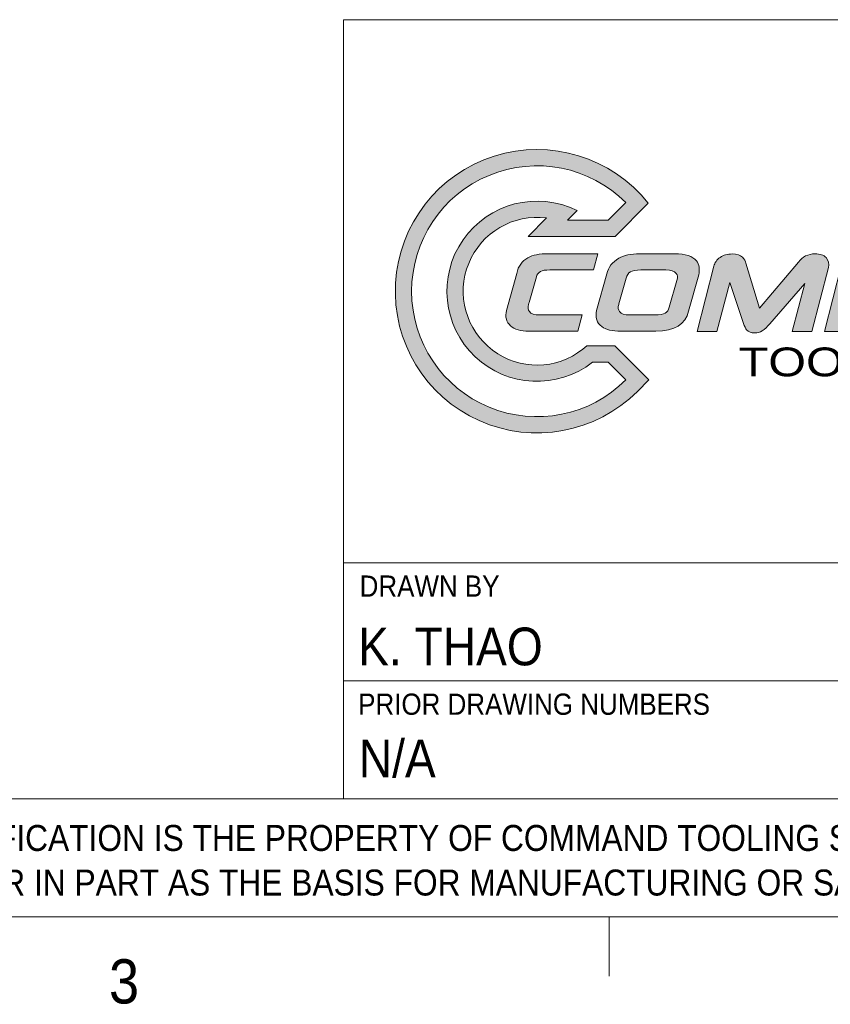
# Model space of a CAD drawing. Header units: inches. Extents: x 0.5 to 16.5, y 0.2 to 10.8.
# Tile 5 of 14: x 11.2 to 12.9, y 0.2 to 2.3. Entities that reach past the tile are written whole.
import ezdxf

# ---------------------------------------------------------------- set-up
doc = ezdxf.new("R2010")
doc.units = ezdxf.units.IN
doc.header["$MEASUREMENT"] = 0
doc.linetypes.add('SLD-Solid', pattern=[0])
doc.layers.add('FORMAT', color=7, linetype='SLD-Solid')
doc.styles.add('SLDTEXTSTYLE1', font='MICROSS.TTF', dxfattribs={"width": 1.2051670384})
doc.styles.add('SLDTEXTSTYLE2', font='GOTHIC.TTF', dxfattribs={"width": 0.913})

# ---------------------------------------------------------------- blocks, each defined once
blk = doc.blocks.new('Command_EWS_Logo')
at = {"linetype": 'Continuous'}
h = blk.add_hatch(color=7, dxfattribs=at)
edge = h.paths.add_edge_path(flags=0)
edge.add_line((1.549776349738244, 1.387804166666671), (1.783589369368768, 1.621617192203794))
edge.add_arc((0.9997422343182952, 1.000253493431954), 1.000254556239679, 38.40422490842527, 315.0577165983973)
edge.add_line((1.707741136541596, 0.2936795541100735), (1.788573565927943, 0.374675))
edge.add_line((1.788573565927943, 0.374675), (1.549479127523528, 0.6138236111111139))
edge.add_line((1.549479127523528, 0.6138236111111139), (1.351588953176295, 0.6138236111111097))
edge.add_line((1.351588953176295, 0.6138236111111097), (1.321590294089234, 0.5902736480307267))
edge.add_arc((0.9997422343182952, 1.000253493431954), 0.521219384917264, 82.72692177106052, 308.13311393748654, ccw=False)
edge.add_line((1.065727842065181, 1.517279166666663), (0.9362791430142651, 1.387804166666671))
edge.add_line((0.9362791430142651, 1.387804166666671), (1.549776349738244, 1.387804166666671))
edge = h.paths.add_edge_path(flags=0)
edge.add_arc((0.9997422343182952, 1.000253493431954), 0.8853764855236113, 45.001463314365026, 315.03362334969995, ccw=False)
edge.add_line((1.625781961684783, 1.626325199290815), (1.502169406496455, 1.502658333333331))
edge.add_line((1.502169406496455, 1.502658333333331), (1.213568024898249, 1.502658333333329))
edge.add_line((1.213568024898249, 1.502658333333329), (1.281473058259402, 1.57053694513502))
edge.add_arc((0.9997422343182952, 1.000253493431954), 0.6360781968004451, 63.70975596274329, 307.9851096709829)
edge.add_line((1.39122079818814, 0.4989152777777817), (1.50187079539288, 0.49891527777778))
edge.add_line((1.50187079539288, 0.49891527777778), (1.626165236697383, 0.3745652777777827))
h = blk.add_hatch(color=7, dxfattribs=at)
edge = h.paths.add_edge_path(flags=0)
edge.add_spline(control_points=[(0.9951167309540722, 1.101277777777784), (0.9987513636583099, 1.117309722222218), (1.008462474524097, 1.130316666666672), (1.023844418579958, 1.139554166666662)], knot_values=[13, 13, 13, 13, 14, 14, 14, 14], weights=[1, 1, 1, 1], degree=3, periodic=0)
edge.add_spline(control_points=[(1.023844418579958, 1.139554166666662), (1.03770552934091, 1.147122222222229), (1.059759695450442, 1.150893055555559), (1.089680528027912, 1.150893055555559)], knot_values=[14, 14, 14, 14, 15, 15, 15, 15], weights=[1, 1, 1, 1], degree=3, periodic=0)
edge.add_line((1.089680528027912, 1.150893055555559), (1.398572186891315, 1.150893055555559))
edge.add_line((1.398572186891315, 1.150893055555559), (1.427761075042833, 1.264905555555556))
edge.add_line((1.427761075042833, 1.264905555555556), (1.081379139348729, 1.264905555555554))
edge.add_spline(control_points=[(1.081379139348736, 1.264905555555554), (1.016220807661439, 1.264905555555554), (0.9680985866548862, 1.255723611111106), (0.9342985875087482, 1.23683055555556)], knot_values=[0, 0, 0, 0, 1, 1, 1, 1], weights=[1, 1, 1, 1], degree=3, periodic=0)
edge.add_spline(control_points=[(0.9342985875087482, 1.23683055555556), (0.8939069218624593, 1.214640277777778), (0.8675124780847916, 1.177462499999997), (0.8557944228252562, 1.126329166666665)], knot_values=[1, 1, 1, 1, 2, 2, 2, 2], weights=[1, 1, 1, 1], degree=3, periodic=0)
edge.add_line((0.8557944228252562, 1.126329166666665), (0.7836638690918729, 0.8653291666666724))
edge.add_spline(control_points=[(0.7836638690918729, 0.8653291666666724), (0.773219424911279, 0.8197833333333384), (0.7826597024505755, 0.7830805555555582), (0.8118208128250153, 0.7565375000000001)], knot_values=[3, 3, 3, 3, 4, 4, 4, 4], weights=[1, 1, 1, 1], degree=3, periodic=0)
edge.add_spline(control_points=[(0.8118208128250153, 0.7565375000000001), (0.8394361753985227, 0.7314180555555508), (0.8832194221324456, 0.7186819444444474), (0.9420027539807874, 0.7186819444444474)], knot_values=[4, 4, 4, 4, 5, 5, 5, 5], weights=[1, 1, 1, 1], degree=3, periodic=0)
edge.add_line((0.9420027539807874, 0.7186819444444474), (1.287950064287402, 0.7186819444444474))
edge.add_line((1.287950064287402, 0.7186819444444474), (1.317301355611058, 0.8327361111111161))
edge.add_line((1.317301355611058, 0.8327361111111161), (1.017306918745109, 0.8327361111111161))
edge.add_spline(control_points=[(1.017306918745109, 0.8327361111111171), (0.9809027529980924, 0.8330347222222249), (0.9573833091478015, 0.8410374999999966), (0.9453124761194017, 0.8571916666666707)], knot_values=[8, 8, 8, 8, 9, 9, 9, 9], weights=[1, 1, 1, 1], degree=3, periodic=0)
edge.add_spline(control_points=[(0.9453124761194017, 0.8571916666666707), (0.9361167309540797, 0.8695333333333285), (0.9343806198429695, 0.8858916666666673), (0.940104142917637, 0.9058027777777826)], knot_values=[9, 9, 9, 9, 10, 10, 10, 10], weights=[1, 1, 1, 1], degree=3, periodic=0)
edge.add_spline(control_points=[(0.940104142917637, 0.9058027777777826), (0.9425721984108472, 0.9143875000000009), (0.9432499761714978, 0.9185249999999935), (0.9434124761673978, 0.9204638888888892)], knot_values=[10, 10, 10, 10, 11, 11, 11, 11], weights=[1, 1, 1, 1], degree=3, periodic=0)
edge.add_line((0.9434124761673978, 0.9204638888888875), (0.9436846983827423, 0.9219694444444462))
edge.add_line((0.9436846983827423, 0.9219694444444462), (0.9951167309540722, 1.101277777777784))
h = blk.add_hatch(color=7, dxfattribs=at)
edge = h.paths.add_edge_path(flags=0)
edge.add_spline(control_points=[(1.838513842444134, 0.7186819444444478), (1.970187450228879, 0.7186819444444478), (2.047797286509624, 0.7660722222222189), (2.069200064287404, 0.8595111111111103)], knot_values=[9, 9, 9, 9, 10, 10, 10, 10], weights=[1, 1, 1, 1], degree=3, periodic=0)
edge.add_line((2.069200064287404, 0.8595111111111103), (2.140190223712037, 1.11545138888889))
edge.add_spline(control_points=[(2.140190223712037, 1.11545138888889), (2.149522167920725, 1.156263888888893), (2.144205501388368, 1.189737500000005), (2.124294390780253, 1.214586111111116)], knot_values=[0, 0, 0, 0, 1, 1, 1, 1], weights=[1, 1, 1, 1], degree=3, periodic=0)
edge.add_spline(control_points=[(2.124294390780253, 1.214586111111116), (2.097629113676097, 1.248087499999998), (2.047118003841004, 1.264363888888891), (1.969834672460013, 1.264363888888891)], knot_values=[1, 1, 1, 1, 2, 2, 2, 2], weights=[1, 1, 1, 1], degree=3, periodic=0)
edge.add_line((1.969834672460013, 1.264363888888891), (1.723822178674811, 1.264363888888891))
edge.add_spline(control_points=[(1.723822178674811, 1.264363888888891), (1.661322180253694, 1.264363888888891), (1.611706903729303, 1.253730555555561), (1.576361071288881, 1.232787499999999)], knot_values=[3, 3, 3, 3, 4, 4, 4, 4], weights=[1, 1, 1, 1], degree=3, periodic=0)
edge.add_spline(control_points=[(1.576361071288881, 1.232787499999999), (1.530598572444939, 1.206705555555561), (1.502006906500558, 1.169583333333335), (1.491237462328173, 1.122395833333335)], knot_values=[4, 4, 4, 4, 5, 5, 5, 5], weights=[1, 1, 1, 1], degree=3, periodic=0)
edge.add_line((1.491237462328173, 1.122395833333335), (1.419920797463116, 0.8653291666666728))
edge.add_spline(control_points=[(1.419920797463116, 0.8653291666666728), (1.408609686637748, 0.815741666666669), (1.420898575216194, 0.7768958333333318), (1.456543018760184, 0.7502444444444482)], knot_values=[6, 6, 6, 6, 7, 7, 7, 7], weights=[1, 1, 1, 1], degree=3, periodic=0)
edge.add_spline(control_points=[(1.456543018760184, 0.7502444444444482), (1.484781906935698, 0.7290041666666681), (1.529622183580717, 0.7186819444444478), (1.593613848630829, 0.7186819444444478)], knot_values=[7, 7, 7, 7, 8, 8, 8, 8], weights=[1, 1, 1, 1], degree=3, periodic=0)
edge.add_line((1.593613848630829, 0.7186819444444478), (1.838513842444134, 0.7186819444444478))
edge = h.paths.add_edge_path(flags=0)
edge.add_spline(control_points=[(1.907280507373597, 1.15028194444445), (1.944931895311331, 1.15028194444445), (1.969211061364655, 1.142320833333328), (1.981552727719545, 1.125922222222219)], knot_values=[11, 11, 11, 11, 12, 12, 12, 12], weights=[1, 1, 1, 1], degree=3, periodic=0)
edge.add_spline(control_points=[(1.981552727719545, 1.125922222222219), (1.990858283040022, 1.11356666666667), (1.992811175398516, 1.100558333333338), (1.986924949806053, 1.077202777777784)], knot_values=[12, 12, 12, 12, 13, 13, 13, 13], weights=[1, 1, 1, 1], degree=3, periodic=0)
edge.add_line((1.986924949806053, 1.077202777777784), (1.932183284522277, 0.8869222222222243))
edge.add_spline(control_points=[(1.932183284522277, 0.8869222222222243), (1.927624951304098, 0.8669847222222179), (1.918456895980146, 0.8533527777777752), (1.904241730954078, 0.8456763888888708)], knot_values=[1, 1, 1, 1, 2, 2, 2, 2], weights=[1, 1, 1, 1], degree=3, periodic=0)
edge.add_spline(control_points=[(1.904241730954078, 0.8456763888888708), (1.888373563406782, 0.8370902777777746), (1.86404023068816, 0.832736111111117), (1.831950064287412, 0.832736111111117)], knot_values=[2, 2, 2, 2, 3, 3, 3, 3], weights=[1, 1, 1, 1], degree=3, periodic=0)
edge.add_line((1.831950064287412, 0.832736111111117), (1.652912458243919, 0.832736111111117))
edge.add_spline(control_points=[(1.652912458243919, 0.832736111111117), (1.616536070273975, 0.8330347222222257), (1.592990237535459, 0.8410374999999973), (1.580918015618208, 0.8571916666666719)], knot_values=[4, 4, 4, 4, 5, 5, 5, 5], weights=[1, 1, 1, 1], degree=3, periodic=0)
edge.add_spline(control_points=[(1.580918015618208, 0.8571916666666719), (1.57172218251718, 0.8695333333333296), (1.569959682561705, 0.8858777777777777), (1.575683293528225, 0.9058027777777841)], knot_values=[5, 5, 5, 5, 6, 6, 6, 6], weights=[1, 1, 1, 1], degree=3, periodic=0)
edge.add_spline(control_points=[(1.575683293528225, 0.9058027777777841), (1.576306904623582, 0.9079583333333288), (1.576795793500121, 0.9098166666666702), (1.577256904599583, 0.9115805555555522)], knot_values=[6, 6, 6, 6, 7, 7, 7, 7], weights=[1, 1, 1, 1], degree=3, periodic=0)
edge.add_line((1.577256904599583, 0.9115805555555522), (1.629176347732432, 1.091620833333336))
edge.add_spline(control_points=[(1.629176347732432, 1.091620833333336), (1.634222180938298, 1.113620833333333), (1.643608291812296, 1.128540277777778), (1.657768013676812, 1.13682777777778)], knot_values=[8, 8, 8, 8, 9, 9, 9, 9], weights=[1, 1, 1, 1], degree=3, periodic=0)
edge.add_spline(control_points=[(1.657768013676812, 1.13682777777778), (1.673204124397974, 1.14576527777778), (1.698024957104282, 1.15028194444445), (1.731580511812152, 1.15028194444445)], knot_values=[9, 9, 9, 9, 10, 10, 10, 10], weights=[1, 1, 1, 1], degree=3, periodic=0)
edge.add_line((1.731580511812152, 1.15028194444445), (1.907280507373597, 1.15028194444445))
h = blk.add_hatch(color=7, dxfattribs=at)
edge = h.paths.add_edge_path(flags=0)
edge.add_spline(control_points=[(3.055311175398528, 1.167697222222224), (3.061644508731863, 1.195352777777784), (3.056315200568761, 1.21888611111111), (3.039401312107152, 1.23746805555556)], knot_values=[18, 18, 18, 18, 19, 19, 19, 19], weights=[1, 1, 1, 1], degree=3, periodic=0)
edge.add_spline(control_points=[(3.039401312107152, 1.23746805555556), (3.023002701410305, 1.25530277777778), (2.996716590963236, 1.264363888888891), (2.961290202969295, 1.264363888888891)], knot_values=[0, 0, 0, 0, 1, 1, 1, 1], weights=[1, 1, 1, 1], degree=3, periodic=0)
edge.add_spline(control_points=[(2.961290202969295, 1.264363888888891), (2.911891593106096, 1.264363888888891), (2.872287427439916, 1.244370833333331), (2.84361381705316, 1.204929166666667)], knot_values=[1, 1, 1, 1, 2, 2, 2, 2], weights=[1, 1, 1, 1], degree=3, periodic=0)
edge.add_line((2.84361381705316, 1.204929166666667), (2.569741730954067, 0.881198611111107))
edge.add_line((2.569741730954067, 0.881198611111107), (2.473442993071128, 1.198309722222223))
edge.add_spline(control_points=[(2.473442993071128, 1.198309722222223), (2.467230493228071, 1.222751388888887), (2.446397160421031, 1.263197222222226), (2.375948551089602, 1.263197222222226)], knot_values=[4, 4, 4, 4, 5, 5, 5, 5], weights=[1, 1, 1, 1], degree=3, periodic=0)
edge.add_spline(control_points=[(2.375948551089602, 1.263197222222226), (2.342583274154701, 1.263197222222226), (2.314017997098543, 1.255099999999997), (2.291041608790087, 1.239108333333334)], knot_values=[5, 5, 5, 5, 6, 6, 6, 6], weights=[1, 1, 1, 1], degree=3, periodic=0)
edge.add_spline(control_points=[(2.291041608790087, 1.239108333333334), (2.267604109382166, 1.222697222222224), (2.252792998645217, 1.20155138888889), (2.246988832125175, 1.176269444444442)], knot_values=[6, 6, 6, 6, 7, 7, 7, 7], weights=[1, 1, 1, 1], degree=3, periodic=0)
edge.add_line((2.246988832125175, 1.176269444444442), (2.129231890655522, 0.7158611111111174))
edge.add_line((2.129231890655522, 0.7158611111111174), (2.269097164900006, 0.7158611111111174))
edge.add_line((2.269097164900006, 0.7158611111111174), (2.360704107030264, 1.062391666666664))
edge.add_line((2.360704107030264, 1.062391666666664), (2.456515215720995, 0.7730166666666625))
edge.add_spline(control_points=[(2.456515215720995, 0.7730166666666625), (2.464191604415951, 0.7502708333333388), (2.469291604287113, 0.7376847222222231), (2.477484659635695, 0.7277555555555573)], knot_values=[11, 11, 11, 11, 12, 12, 12, 12], weights=[1, 1, 1, 1], degree=3, periodic=0)
edge.add_spline(control_points=[(2.477484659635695, 0.7277555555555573), (2.490776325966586, 0.7135958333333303), (2.510470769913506, 0.7062180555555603), (2.535724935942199, 0.7062180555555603)], knot_values=[12, 12, 12, 12, 13, 13, 13, 13], weights=[1, 1, 1, 1], degree=3, periodic=0)
edge.add_spline(control_points=[(2.535724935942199, 0.7062180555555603), (2.572183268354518, 0.7062180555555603), (2.605251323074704, 0.7262097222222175), (2.642902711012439, 0.7710361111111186)], knot_values=[13, 13, 13, 13, 14, 14, 14, 14], weights=[1, 1, 1, 1], degree=3, periodic=0)
edge.add_line((2.642902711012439, 0.7710361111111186), (2.889702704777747, 1.055379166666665))
edge.add_line((2.889702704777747, 1.055379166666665), (2.79964159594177, 0.7158611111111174))
edge.add_line((2.79964159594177, 0.7158611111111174), (2.939533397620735, 0.7158611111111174))
edge.add_line((2.939533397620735, 0.7158611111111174), (3.055311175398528, 1.167697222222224))
h = blk.add_hatch(color=7, dxfattribs=at)
edge = h.paths.add_edge_path(flags=0)
edge.add_spline(control_points=[(5.042941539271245, 0.7364902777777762), (5.065754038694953, 0.7536347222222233), (5.081799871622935, 0.7864444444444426), (5.087090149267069, 0.8096791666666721)], knot_values=[40, 40, 40, 40, 41, 41, 41, 41], weights=[1, 1, 1, 1], degree=3, periodic=0)
edge.add_line((5.087090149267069, 0.8096791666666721), (5.202120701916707, 1.259263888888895))
edge.add_line((5.202120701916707, 1.259263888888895), (5.062255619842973, 1.259263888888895))
edge.add_line((5.062255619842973, 1.259263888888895), (4.965073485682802, 0.8885763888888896))
edge.add_line((4.965073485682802, 0.8885763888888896), (4.814424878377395, 1.190497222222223))
edge.add_spline(control_points=[(4.814424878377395, 1.190497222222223), (4.799410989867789, 1.222547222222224), (4.791760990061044, 1.236518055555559), (4.786077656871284, 1.242215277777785)], knot_values=[4, 4, 4, 4, 5, 5, 5, 5], weights=[1, 1, 1, 1], degree=3, periodic=0)
edge.add_spline(control_points=[(4.786077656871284, 1.242215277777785), (4.771104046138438, 1.257106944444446), (4.747979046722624, 1.264363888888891), (4.715440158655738, 1.264363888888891)], knot_values=[5, 5, 5, 5, 6, 6, 6, 6], weights=[1, 1, 1, 1], degree=3, periodic=0)
edge.add_spline(control_points=[(4.715440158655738, 1.264363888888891), (4.647066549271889, 1.264363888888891), (4.603433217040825, 1.231568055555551), (4.58925960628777, 1.169501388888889)], knot_values=[6, 6, 6, 6, 7, 7, 7, 7], weights=[1, 1, 1, 1], degree=3, periodic=0)
edge.add_line((4.58925960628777, 1.169501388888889), (4.496852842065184, 0.819811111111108))
edge.add_line((4.496852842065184, 0.819811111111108), (4.383842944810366, 1.20091388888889))
edge.add_spline(control_points=[(4.383842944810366, 1.20091388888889), (4.372490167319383, 1.242688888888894), (4.341158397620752, 1.263780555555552), (4.290622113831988, 1.263780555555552)], knot_values=[9, 9, 9, 9, 10, 10, 10, 10], weights=[1, 1, 1, 1], degree=3, periodic=0)
edge.add_spline(control_points=[(4.290622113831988, 1.263780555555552), (4.242742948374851, 1.263780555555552), (4.204426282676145, 1.24452083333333), (4.176702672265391, 1.206529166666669)], knot_values=[10, 10, 10, 10, 11, 11, 11, 11], weights=[1, 1, 1, 1], degree=3, periodic=0)
edge.add_line((4.176702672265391, 1.206529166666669), (3.86248045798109, 0.8223736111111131))
edge.add_line((3.86248045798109, 0.8223736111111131), (3.953788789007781, 1.167737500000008))
edge.add_spline(control_points=[(3.953788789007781, 1.167737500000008), (3.960136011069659, 1.195298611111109), (3.954779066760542, 1.218844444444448), (3.937838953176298, 1.23746805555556)], knot_values=[13, 13, 13, 13, 14, 14, 14, 14], weights=[1, 1, 1, 1], degree=3, periodic=0)
edge.add_spline(control_points=[(3.937838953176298, 1.23746805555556), (3.921494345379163, 1.255316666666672), (3.895236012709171, 1.264363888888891), (3.859767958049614, 1.264363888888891)], knot_values=[14, 14, 14, 14, 15, 15, 15, 15], weights=[1, 1, 1, 1], degree=3, periodic=0)
edge.add_spline(control_points=[(3.859767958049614, 1.264363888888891), (3.810329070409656, 1.264363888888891), (3.770711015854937, 1.244370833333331), (3.74201101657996, 1.204929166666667)], knot_values=[15, 15, 15, 15, 16, 16, 16, 16], weights=[1, 1, 1, 1], degree=3, periodic=0)
edge.add_line((3.74201101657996, 1.204929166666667), (3.468098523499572, 0.881198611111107))
edge.add_line((3.468098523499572, 0.881198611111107), (3.371825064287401, 1.198309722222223))
edge.add_spline(control_points=[(3.371825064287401, 1.198309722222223), (3.365586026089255, 1.222751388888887), (3.344752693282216, 1.263197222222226), (3.274427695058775, 1.263197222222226)], knot_values=[18, 18, 18, 18, 19, 19, 19, 19], weights=[1, 1, 1, 1], degree=3, periodic=0)
edge.add_spline(control_points=[(3.274427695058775, 1.263197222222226), (3.240979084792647, 1.263197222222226), (3.212401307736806, 1.255099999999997), (3.189506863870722, 1.239108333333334)], knot_values=[19, 19, 19, 19, 20, 20, 20, 20], weights=[1, 1, 1, 1], degree=3, periodic=0)
edge.add_spline(control_points=[(3.189506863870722, 1.239108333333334), (3.166029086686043, 1.222697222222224), (3.151190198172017, 1.201565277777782), (3.145426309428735, 1.176283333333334)], knot_values=[20, 20, 20, 20, 21, 21, 21, 21], weights=[1, 1, 1, 1], degree=3, periodic=0)
edge.add_line((3.145426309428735, 1.176283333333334), (3.02761381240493, 0.7158611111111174))
edge.add_line((3.02761381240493, 0.7158611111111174), (3.167480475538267, 0.7158611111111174))
edge.add_line((3.167480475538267, 0.7158611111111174), (3.259141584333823, 1.062377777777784))
edge.add_line((3.259141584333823, 1.062377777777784), (3.354952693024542, 0.7730166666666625))
edge.add_spline(control_points=[(3.354952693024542, 0.7730166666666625), (3.36281935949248, 0.7499597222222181), (3.36747213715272, 0.7379555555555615), (3.375894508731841, 0.727769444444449)], knot_values=[25, 25, 25, 25, 26, 26, 26, 26], weights=[1, 1, 1, 1], degree=3, periodic=0)
edge.add_spline(control_points=[(3.375894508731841, 0.727769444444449), (3.389213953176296, 0.7135958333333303), (3.408908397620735, 0.7062180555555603), (3.434136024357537, 0.7062180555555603)], knot_values=[26, 26, 26, 26, 27, 27, 27, 27], weights=[1, 1, 1, 1], degree=3, periodic=0)
edge.add_spline(control_points=[(3.434136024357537, 0.7062180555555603), (3.471895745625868, 0.7062180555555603), (3.503945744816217, 0.7255861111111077), (3.541299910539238, 0.7709819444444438)], knot_values=[27, 27, 27, 27, 28, 28, 28, 28], weights=[1, 1, 1, 1], degree=3, periodic=0)
edge.add_line((3.541299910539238, 0.7709819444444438), (3.78811240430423, 1.055379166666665))
edge.add_line((3.78811240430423, 1.055379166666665), (3.698702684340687, 0.7186819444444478))
edge.add_line((3.698702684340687, 0.7186819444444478), (3.947373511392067, 0.7186819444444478))
edge.add_line((3.947373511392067, 0.7186819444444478), (4.056477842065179, 0.8581402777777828))
edge.add_line((4.056477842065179, 0.8581402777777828), (4.329873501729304, 0.8581402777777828))
edge.add_line((4.329873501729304, 0.8581402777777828), (4.370102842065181, 0.7186819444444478))
edge.add_line((4.370102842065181, 0.7186819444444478), (4.613510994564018, 0.7186819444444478))
edge.add_line((4.613510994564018, 0.7186819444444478), (4.710041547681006, 1.086765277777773))
edge.add_line((4.710041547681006, 1.086765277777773), (4.868027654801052, 0.7748208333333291))
edge.add_spline(control_points=[(4.868027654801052, 0.7748208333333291), (4.883137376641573, 0.7483583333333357), (4.888780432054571, 0.7384444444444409), (4.893010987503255, 0.7341444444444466)], knot_values=[37, 37, 37, 37, 38, 38, 38, 38], weights=[1, 1, 1, 1], degree=3, periodic=0)
edge.add_spline(control_points=[(4.893010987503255, 0.7341444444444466), (4.909517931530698, 0.7174069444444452), (4.930609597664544, 0.7095944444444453), (4.959390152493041, 0.7095944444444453)], knot_values=[38, 38, 38, 38, 39, 39, 39, 39], weights=[1, 1, 1, 1], degree=3, periodic=0)
edge.add_spline(control_points=[(4.959390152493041, 0.7095944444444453), (4.991672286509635, 0.7095944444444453), (5.01980126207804, 0.7186555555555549), (5.042941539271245, 0.7364902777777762)], knot_values=[39, 39, 39, 39, 40, 40, 40, 40], weights=[1, 1, 1, 1], degree=3, periodic=0)
h.paths.add_polyline_path([(4.256170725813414, 1.113402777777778), (4.298420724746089, 0.9669861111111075), (4.14162767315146, 0.9669861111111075)], flags=0)
at = {"color": 7, "linetype": 'SLD-Solid', "lineweight": 18}
for p, q in [((1.6257819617, 1.6263251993), (1.5021694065, 1.5026583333)), ((1.5497763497, 1.3878041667), (1.7835893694, 1.6216171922)), ((1.2135680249, 1.5026583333), (1.2814730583, 1.5705369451)), ((1.0657278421, 1.5172791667), (0.936279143, 1.3878041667)), ((1.2135680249, 1.5026583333), (1.5021694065, 1.5026583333)), ((0.936279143, 1.3878041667), (1.5497763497, 1.3878041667)), ((1.427761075, 1.2649055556), (1.0813791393, 1.2649055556)), ((1.3985721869, 1.1508930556), (1.427761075, 1.2649055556)), ((1.9698346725, 1.2643638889), (1.7238221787, 1.2643638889)), ((2.569741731, 0.8811986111), (2.4734429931, 1.1983097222)), ((2.8436138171, 1.2049291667), (2.569741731, 0.8811986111)), ((0.8557944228, 1.1263291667), (0.7836638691, 0.8653291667)), ((1.089680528, 1.1508930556), (1.3985721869, 1.1508930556)), ((1.4912374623, 1.1223958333), (1.4199207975, 0.8653291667)), ((1.7315805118, 1.1502819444), (1.9072805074, 1.1502819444)), ((2.0692000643, 0.8595111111), (2.1401902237, 1.1154513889)), ((2.2469888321, 1.1762694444), (2.1292318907, 0.7158611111)), ((2.9395333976, 0.7158611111), (3.0553111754, 1.1676972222)), ((3.1454263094, 1.1762833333), (3.0276138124, 0.7158611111)), ((0.9436846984, 0.9219694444), (0.995116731, 1.1012777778)), ((1.5772569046, 0.9115805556), (1.6291763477, 1.0916208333)), ((1.9869249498, 1.0772027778), (1.9321832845, 0.8869222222)), ((2.2690971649, 0.7158611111), (2.360704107, 1.0623916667)), ((2.360704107, 1.0623916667), (2.4565152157, 0.7730166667)), ((2.642902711, 0.7710361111), (2.8897027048, 1.0553791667)), ((2.8897027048, 1.0553791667), (2.7996415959, 0.7158611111)), ((0.9434124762, 0.9204638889), (0.9436846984, 0.9219694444)), ((0.9434124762, 0.9204638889), (0.9436846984, 0.9219694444)), ((1.3173013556, 0.8327361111), (1.0173069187, 0.8327361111)), ((1.2879500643, 0.7186819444), (1.3173013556, 0.8327361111)), ((1.8319500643, 0.8327361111), (1.6529124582, 0.8327361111)), ((0.942002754, 0.7186819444), (1.2879500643, 0.7186819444)), ((1.5936138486, 0.7186819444), (1.8385138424, 0.7186819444)), ((2.1292318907, 0.7158611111), (2.2690971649, 0.7158611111)), ((2.7996415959, 0.7158611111), (2.9395333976, 0.7158611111)), ((3.0276138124, 0.7158611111), (3.1674804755, 0.7158611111)), ((1.3515889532, 0.6138236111), (1.3215902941, 0.590273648)), ((1.3515889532, 0.6138236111), (1.5494791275, 0.6138236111)), ((1.5494791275, 0.6138236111), (1.7885735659, 0.374675)), ((1.3912207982, 0.4989152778), (1.5018707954, 0.4989152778)), ((1.6261652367, 0.3745652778), (1.5018707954, 0.4989152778)), ((1.7885735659, 0.374675), (1.7077411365, 0.2936795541))]:
    blk.add_line(p, q, dxfattribs=at)
for radius, start, end in [(1.000254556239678, 38.4042249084, 315.0577165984), (0.8853764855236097, 45.0014633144, 315.0336233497), (0.6360781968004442, 63.7097559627, 307.985109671), (0.5212193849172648, 82.7269217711, 308.1331139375)]:
    blk.add_arc((0.9997422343, 1.0002534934), radius, start, end, dxfattribs=at)
at = {"color": 7, "linetype": 'Continuous', "lineweight": 0}
for points in [[(1.706677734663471, 1.70719444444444), (1.706597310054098, 1.707274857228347), (1.706516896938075, 1.707355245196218), (1.706436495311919, 1.707435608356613)], [(1.281473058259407, 1.570536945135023), (1.281384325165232, 1.570580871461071), (1.281295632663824, 1.570624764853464), (1.281206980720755, 1.570668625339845)], [(1.065357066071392, 1.517325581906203), (1.065480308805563, 1.517310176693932), (1.065603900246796, 1.517294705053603), (1.065727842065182, 1.517279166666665)], [(1.321590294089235, 0.5902736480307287), (1.321503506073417, 0.590205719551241), (1.321416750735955, 0.5901378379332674), (1.321330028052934, 0.5900700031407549)], [(1.70774113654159, 0.2936795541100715), (1.707821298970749, 0.2937597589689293), (1.707901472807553, 0.2938399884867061), (1.707981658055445, 0.2939202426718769)], [(1.000026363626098, 0.1148541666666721), (0.9999248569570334, 0.1148541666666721), (0.9998233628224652, 0.1148541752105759), (0.999721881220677, 0.1148541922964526)]]:
    blk.add_open_spline(points, degree=3, dxfattribs=at)
at = {"color": 7, "linetype": 'Continuous', "lineweight": 18}
for points in [[(1.081379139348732, 1.264905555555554), (1.016220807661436, 1.264905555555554), (0.9680985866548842, 1.255723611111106), (0.9342985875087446, 1.236830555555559)], [(1.723822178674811, 1.264363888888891), (1.661322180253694, 1.264363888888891), (1.611706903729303, 1.253730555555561), (1.576361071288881, 1.232787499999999)], [(2.124294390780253, 1.214586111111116), (2.097629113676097, 1.248087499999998), (2.047118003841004, 1.264363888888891), (1.969834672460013, 1.264363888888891)], [(2.375948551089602, 1.263197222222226), (2.342583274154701, 1.263197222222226), (2.314017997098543, 1.255099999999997), (2.291041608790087, 1.239108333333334)], [(2.473442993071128, 1.198309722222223), (2.467230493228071, 1.222751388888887), (2.446397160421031, 1.263197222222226), (2.375948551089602, 1.263197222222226)], [(2.961290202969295, 1.264363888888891), (2.911891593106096, 1.264363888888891), (2.872287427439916, 1.244370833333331), (2.84361381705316, 1.204929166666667)], [(3.039401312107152, 1.23746805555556), (3.023002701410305, 1.25530277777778), (2.996716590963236, 1.264363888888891), (2.961290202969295, 1.264363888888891)], [(0.9342985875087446, 1.236830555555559), (0.8939069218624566, 1.214640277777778), (0.8675124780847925, 1.177462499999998), (0.855794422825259, 1.126329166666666)], [(1.576361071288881, 1.232787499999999), (1.530598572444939, 1.206705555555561), (1.502006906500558, 1.169583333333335), (1.491237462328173, 1.122395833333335)], [(2.140190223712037, 1.11545138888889), (2.149522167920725, 1.156263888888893), (2.144205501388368, 1.189737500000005), (2.124294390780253, 1.214586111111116)], [(2.291041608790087, 1.239108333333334), (2.267604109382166, 1.222697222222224), (2.252792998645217, 1.20155138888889), (2.246988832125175, 1.176269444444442)], [(3.055311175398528, 1.167697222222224), (3.061644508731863, 1.195352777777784), (3.056315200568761, 1.21888611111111), (3.039401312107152, 1.23746805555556)], [(0.9951167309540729, 1.101277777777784), (0.9987513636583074, 1.117309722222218), (1.008462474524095, 1.130316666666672), (1.023844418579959, 1.139554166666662)], [(1.023844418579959, 1.139554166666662), (1.037705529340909, 1.147122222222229), (1.05975969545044, 1.15089305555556), (1.08968052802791, 1.15089305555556)], [(1.629176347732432, 1.091620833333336), (1.634222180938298, 1.113620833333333), (1.643608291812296, 1.128540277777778), (1.657768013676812, 1.13682777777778)], [(1.657768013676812, 1.13682777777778), (1.673204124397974, 1.14576527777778), (1.698024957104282, 1.15028194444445), (1.731580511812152, 1.15028194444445)], [(1.907280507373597, 1.15028194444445), (1.944931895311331, 1.15028194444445), (1.969211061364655, 1.142320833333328), (1.981552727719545, 1.125922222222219)], [(1.981552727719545, 1.125922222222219), (1.990858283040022, 1.11356666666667), (1.992811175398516, 1.100558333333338), (1.986924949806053, 1.077202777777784)], [(0.9453124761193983, 0.857191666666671), (0.9361167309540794, 0.8695333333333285), (0.9343806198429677, 0.8858916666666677), (0.9401041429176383, 0.905802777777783)], [(0.9401041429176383, 0.905802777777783), (0.9425721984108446, 0.914387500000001), (0.9432499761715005, 0.9185249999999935), (0.9434124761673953, 0.9204638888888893)], [(1.580918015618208, 0.8571916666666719), (1.57172218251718, 0.8695333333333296), (1.569959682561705, 0.8858777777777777), (1.575683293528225, 0.9058027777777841)], [(1.575683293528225, 0.9058027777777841), (1.576306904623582, 0.9079583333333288), (1.576795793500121, 0.9098166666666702), (1.577256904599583, 0.9115805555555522)], [(0.7836638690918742, 0.8653291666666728), (0.773219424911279, 0.8197833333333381), (0.7826597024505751, 0.7830805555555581), (0.8118208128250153, 0.7565375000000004)], [(1.01730691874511, 0.8327361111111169), (0.9809027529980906, 0.8330347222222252), (0.9573833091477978, 0.8410374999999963), (0.9453124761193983, 0.8571916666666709)], [(1.419920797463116, 0.8653291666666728), (1.408609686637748, 0.815741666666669), (1.420898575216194, 0.7768958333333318), (1.456543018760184, 0.7502444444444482)], [(1.652912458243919, 0.832736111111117), (1.616536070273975, 0.8330347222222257), (1.592990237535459, 0.8410374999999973), (1.580918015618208, 0.8571916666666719)], [(1.904241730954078, 0.8456763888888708), (1.888373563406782, 0.8370902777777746), (1.86404023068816, 0.832736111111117), (1.831950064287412, 0.832736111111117)], [(1.838513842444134, 0.7186819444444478), (1.970187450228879, 0.7186819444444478), (2.047797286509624, 0.7660722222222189), (2.069200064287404, 0.8595111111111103)], [(1.932183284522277, 0.8869222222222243), (1.927624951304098, 0.8669847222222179), (1.918456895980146, 0.8533527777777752), (1.904241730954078, 0.8456763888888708)], [(2.456515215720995, 0.7730166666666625), (2.464191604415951, 0.7502708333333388), (2.469291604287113, 0.7376847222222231), (2.477484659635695, 0.7277555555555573)], [(2.535724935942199, 0.7062180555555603), (2.572183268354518, 0.7062180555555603), (2.605251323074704, 0.7262097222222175), (2.642902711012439, 0.7710361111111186)], [(0.8118208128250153, 0.7565375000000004), (0.8394361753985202, 0.7314180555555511), (0.8832194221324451, 0.7186819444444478), (0.9420027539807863, 0.7186819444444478)], [(1.456543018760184, 0.7502444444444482), (1.484781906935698, 0.7290041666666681), (1.529622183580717, 0.7186819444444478), (1.593613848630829, 0.7186819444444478)], [(2.477484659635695, 0.7277555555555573), (2.490776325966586, 0.7135958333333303), (2.510470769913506, 0.7062180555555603), (2.535724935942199, 0.7062180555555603)]]:
    blk.add_open_spline(points, degree=3, dxfattribs=at)
at = {"color": 7, "linetype": 'Continuous', "lineweight": 0}
for points, knots in [([(1.0643e-12, 1.000115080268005), (5e-16, 1.000070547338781), (5e-16, 0.9999757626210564), (5e-16, 0.9998809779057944), (1.5287e-12, 0.9998307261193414)], [4.999757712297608, 4.999757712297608, 4.999757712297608, 4.999757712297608, 5, 5.000273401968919, 5.000273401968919, 5.000273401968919, 5.000273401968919]), ([(0.1149083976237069, 0.9998386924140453), (0.1149083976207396, 0.9998892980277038), (0.1149083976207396, 0.9999783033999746), (0.1149083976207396, 1.000067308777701), (0.1149083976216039, 1.000105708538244)], [1.999689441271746, 1.999689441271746, 1.999689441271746, 1.999689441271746, 2, 2.000235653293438, 2.000235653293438, 2.000235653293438, 2.000235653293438]), ([(0.363769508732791, 1.000085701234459), (0.3637695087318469, 1.000053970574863), (0.3637695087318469, 0.9999782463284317), (0.3637695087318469, 0.9999025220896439), (0.3637695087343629, 0.9998585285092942)], [4.999729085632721, 4.999729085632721, 4.999729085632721, 4.999729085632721, 5, 5.000375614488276, 5.000375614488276, 5.000375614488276, 5.000375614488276]), ([(0.4786513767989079, 0.9998698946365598), (0.4786513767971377, 0.9999040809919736), (0.4786513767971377, 0.9999723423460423), (0.4786513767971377, 1.000040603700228), (0.4786513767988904, 1.000074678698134)], [4.999643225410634, 4.999643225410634, 4.999643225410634, 4.999643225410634, 5, 5.000355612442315, 5.000355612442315, 5.000355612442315, 5.000355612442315])]:
    blk.add_open_spline(points, degree=3, knots=knots, dxfattribs=at)
at = {"layer": 'FORMAT', "insert": (2.4222826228, 0.6030232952), "char_height": 0.203125, "attachment_point": 1, "style": 'SLDTEXTSTYLE1'}
blk.add_mtext('TOOLING SYSTEMS', dxfattribs=at)
blk = doc.blocks.new('SW_NOTE_0')
at = {"color": 0, "linetype": 'Continuous', "lineweight": 0, "char_height": 0.055, "attachment_point": 1, "style": 'SLDTEXTSTYLE2'}
for s, insert in [('NOTICE:  THIS DRAWING AND SPECIFICATION IS THE PROPERTY OF COMMAND TOOLING SYSTEMS, LLC AND SHALL NOT BE REPRODUCED, ', (0, 0.0702539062)), ('COPIED, OR DIVULGED IN WHOLE, OR IN PART AS THE BASIS FOR MANUFACTURING OR SALE OF THE ITEM OR ITEMS DISCLOSED.', (0, -0.0241161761))]:
    blk.add_mtext(s, dxfattribs=dict(at, insert=insert))

msp = doc.modelspace()

# ---------------------------------------------------------------- linework, layer by layer
at = {"color": 7, "linetype": 'SLD-Solid', "lineweight": 18}
for p, q in [((11.875, 2.3), (11.875, 0.65)), ((11.875, 2.3), (16.375, 2.3)), ((11.875, 1.15), (16.375, 1.15)), ((11.875, 0.9), (16.375, 0.9)), ((9.875, 0.65), (16.375, 0.65)), ((16.375, 0.4), (0.625, 0.4)), ((12.4375, 0.4), (12.4375, 0.275))]:
    msp.add_line(p, q, dxfattribs=at)

# ---------------------------------------------------------------- block references
at = {"color": 7, "linetype": 'Continuous', "xscale": 0.3, "yscale": 0.3, "zscale": 0.3}
msp.add_blockref('Command_EWS_Logo', (11.985, 1.424923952), dxfattribs=at)
at = {"color": 7, "linetype": 'Continuous', "lineweight": 0}
msp.add_blockref('SW_NOTE_0', (9.9550947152, 0.5245655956), dxfattribs=at)

# ---------------------------------------------------------------- texts
at = {"color": 7, "linetype": 'Continuous', "lineweight": 0, "attachment_point": 1, "style": 'SLDTEXTSTYLE2'}
for s, insert, char_height in [('DRAWN BY', (11.9093137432, 1.1231103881), 0.045), ('K. THAO', (11.9061919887, 1.0128669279), 0.08), ('PRIOR DRAWING NUMBERS', (11.9061919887, 0.8731103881), 0.045), ('N/A', (11.9075748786, 0.7756637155), 0.08), ('3', (11.3787703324, 0.3105200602), 0.09375)]:
    msp.add_mtext(s, dxfattribs=dict(at, insert=insert, char_height=char_height))

doc.saveas('drawing.dxf')
